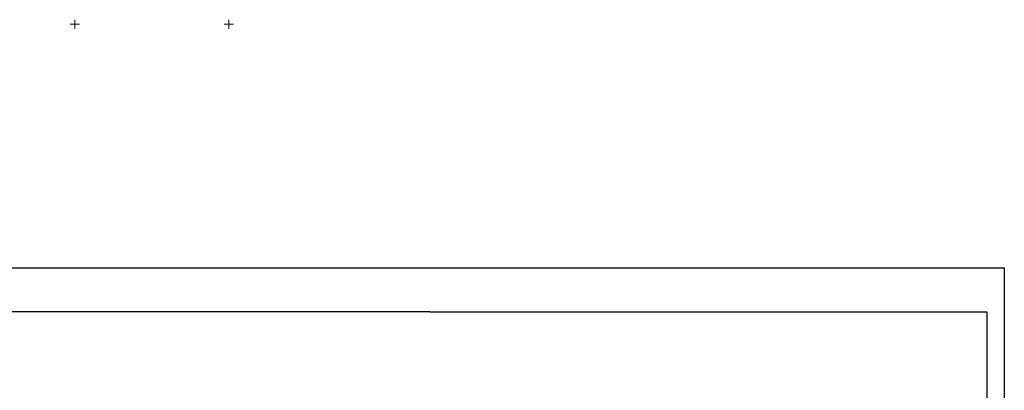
# Model space of a CAD drawing. Header units: millimetres. Extents: x 3960971 to 4113015, y -456608 to 60100.
# Tile 46 of 61: x 4037896 to 4069877, y -102774 to -90748. Entities that reach past the tile are written whole.
import ezdxf

# ---------------------------------------------------------------- set-up
doc = ezdxf.new("R2010")
doc.units = ezdxf.units.MM
doc.layers.add('GEODS_POINT_GRID#_B', color=7, linetype='Continuous', true_color=0x000000)
doc.layers.add('V-SURV-LABL', color=122, linetype='Continuous')

# ---------------------------------------------------------------- blocks, each defined once
blk = doc.blocks.new('CrossCoord_m1')
at = {"layer": 'GEODS_POINT_GRID#_B', "color": 3, "lineweight": 20, "true_color": 0x00ff00, "flags": 128}
for points in [[(-3, 0), (3, 0)], [(0, 3), (0, -3)]]:
    blk.add_lwpolyline(points, dxfattribs=at)

msp = doc.modelspace()

# ---------------------------------------------------------------- linework, layer by layer
at = {"color": 7, "lineweight": 25, "elevation": -614.076}
for points in [[(4051214.638, -100232.594), (4011147.493, -100232.594), (4011147.493, -146106.638)], [(4051214.638, -100232.594), (4069305.771, -100232.594), (4069305.771, -146106.638)]]:
    msp.add_lwpolyline(points, dxfattribs=at)
at = {"layer": 'V-SURV-LABL', "color": 0, "lineweight": 30, "elevation": -614.076}
msp.add_lwpolyline([(4008811.782, -98800.311), (4069876.509, -98800.311), (4069876.509, -146604.22), (4008811.782, -146604.22)], close=True, dxfattribs=at)

# ---------------------------------------------------------------- block references
at = {"layer": 'GEODS_POINT_GRID#_B', "color": 3, "true_color": 0x00ff00, "xscale": 50, "yscale": 50, "zscale": 50}
for p in [(4039688.8, -90897.838), (4044688.8, -90897.838)]:
    msp.add_blockref('CrossCoord_m1', p, dxfattribs=at)

doc.saveas('drawing.dxf')
